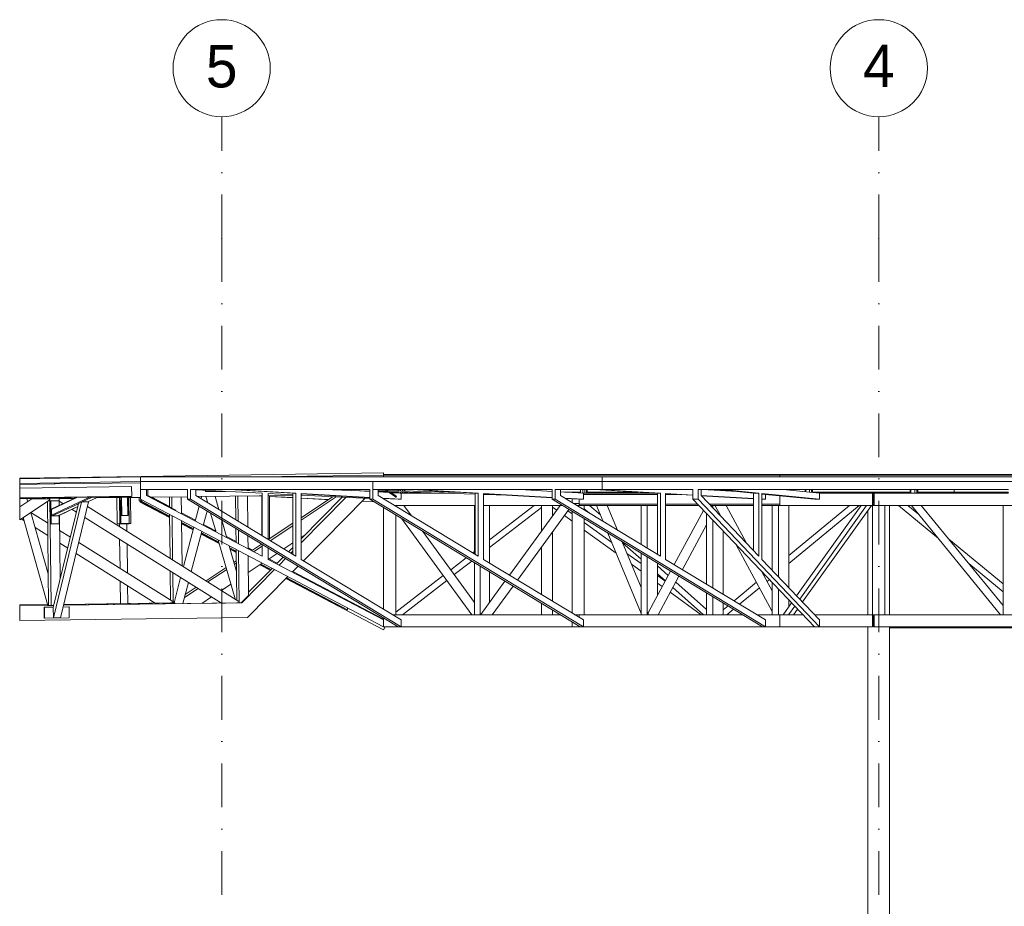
# Model space of a CAD drawing. Header units: centimetres. Extents: x -1103 to 10505, y -997 to 1780.
# Tile 38 of 102: x 7193 to 8003, y 628 to 1358. Entities that reach past the tile are written whole.
import ezdxf
from ezdxf.enums import TextEntityAlignment as Align

# ---------------------------------------------------------------- set-up
doc = ezdxf.new("R2010")
doc.units = ezdxf.units.CM
doc.header["$LTSCALE"] = 0.1
doc.header["$MEASUREMENT"] = 0
doc.linetypes.add('Kropki i Kreski', pattern=[720, 360, -180, 0, -180])
doc.linetypes.add('Przerywana długa', pattern=[1000, 500, -500])
for name, color, linetype in [('2_kładka_IFC.K_IR', 7, 'Continuous'), ('2_lądowisko_IFC.ISTN', 7, 'Continuous'), ('2_stropy.K_IR', 7, 'Continuous'), ('3_lądowisko.K_IR', 7, 'Continuous'), ('4_osie.ISTN', 7, 'Continuous')]:
    doc.layers.add(name, color=color, linetype=linetype)
doc.styles.add('GENERATED_STYLE_1', font='txt')

# ---------------------------------------------------------------- blocks, each defined once
blk = doc.blocks.new('ElemPrzekroju_680_2', base_point=(10358.23, -421.51))
at = {"layer": '2_stropy.K_IR', "color": 252, "linetype": 'Continuous', "lineweight": 9}
for p, q in [((7492.1, 970.99), (7492.1, 971.49)), ((7492.1, 969.39), (7492.1, 969.99)), ((7894.6, 968.29), (7895.45, 968.29)), ((7961.59, 969.39), (7961.59, 971.49))]:
    blk.add_line(p, q, dxfattribs=at)
blk = doc.blocks.new('ElemPrzekroju_697_2', base_point=(10358.23, -421.51))
at = {"layer": '2_stropy.K_IR', "color": 7, "linetype": 'Continuous', "lineweight": 9}
for p, q in [((7292.1, 982.04), (7671.91, 982.04)), ((7292.1, 978.04), (7292.1, 982.04)), ((7671.91, 982.04), (8329.81, 982.04)), ((7671.91, 978.04), (7671.91, 982.04)), ((8329.81, 982.04), (8407.1, 982.04)), ((8329.81, 978.04), (8329.81, 982.04)), ((7292.1, 978.04), (7671.91, 978.04)), ((7671.91, 978.04), (8329.81, 978.04)), ((8329.81, 978.04), (8407.1, 978.04))]:
    blk.add_line(p, q, dxfattribs=at)
blk = doc.blocks.new('ElemPrzekroju_708_2', base_point=(10358.23, -421.51))
at = {"layer": '3_lądowisko.K_IR', "color": 7, "linetype": 'Continuous', "lineweight": 15}
for p, q in [((7808.33, 983.79), (7818.32, 983.79)), ((7818.32, 983.29), (7808.33, 983.29)), ((7818.32, 983.79), (8366.09, 983.79)), ((7818.32, 983.79), (7818.32, 983.29)), ((7818.32, 983.29), (8366.09, 983.29))]:
    blk.add_line(p, q, dxfattribs=at)
blk = doc.blocks.new('ElemPrzekroju_709_2', base_point=(10358.23, -421.51))
at = {"layer": '3_lądowisko.K_IR', "color": 7, "linetype": 'Continuous', "lineweight": 15}
for p, q in [((7492.1, 983.79), (7808.33, 983.79)), ((7492.1, 983.79), (7492.1, 983.29)), ((7492.1, 983.29), (7808.33, 983.29))]:
    blk.add_line(p, q, dxfattribs=at)
blk = doc.blocks.new('ElemPrzekroju_731_2', base_point=(10358.23, -421.51))
at = {"layer": '2_lądowisko_IFC.ISTN', "color": 252, "linetype": 'Continuous', "lineweight": 9}
for p, q in [((7292.1, 971.49), (7292.1, 978.04)), ((7483.32, 971.49), (7483.32, 978.04)), ((7671.91, 971.49), (7671.91, 978.04)), ((7330.83, 971.49), (7292.1, 971.49)), ((7292.1, 963.49), (7292.1, 971.49)), ((7297.1, 966.51), (7297.1, 971.49)), ((7297.1, 966.51), (7392.1, 916.64)), ((7297.63, 966.23), (7298.22, 966.61)), ((7298.13, 966.55), (7321.04, 954.49)), ((7298.22, 966.61), (7298.22, 971.49)), ((7301.33, 965.21), (7315.94, 957.52)), ((7330.83, 963.49), (7330.83, 971.49)), ((7333.33, 963.49), (7333.33, 971.49)), ((7480.82, 971.49), (7333.33, 971.49)), ((7337.66, 966.51), (7337.66, 971.49)), ((7337.66, 971.2), (7392.1, 968.48)), ((7337.66, 966.51), (7419.94, 916.64)), ((7365.36, 971.49), (7417.44, 968.48)), ((7367.86, 971.49), (7419.94, 968.48)), ((7392.07, 933.53), (7392.07, 966.4)), ((7392.1, 933.51), (7392.1, 968.48)), ((7397.1, 930.48), (7397.1, 968.23)), ((7397.1, 968.23), (7417.44, 967.21)), ((7398.19, 931.03), (7398.19, 966.48)), ((7417.44, 918.15), (7417.44, 968.48)), ((7419.94, 968.48), (7417.44, 968.48)), ((7419.94, 916.64), (7419.94, 968.48)), ((7424.27, 968.23), (7480.82, 964.97)), ((7424.27, 914.01), (7424.27, 968.23)), ((7424.27, 968.09), (7480.82, 964.82)), ((7424.27, 966.87), (7480.82, 964.05)), ((7480.82, 970.33), (7442.33, 971.49)), ((7467.95, 970.72), (7480.82, 969.97)), ((7480.82, 971.33), (7475.51, 971.49)), ((7480.82, 963.49), (7480.82, 971.49)), ((7483.32, 963.49), (7483.32, 971.49)), ((7630.82, 971.49), (7483.32, 971.49)), ((7487.65, 966.51), (7487.65, 971.49)), ((7493.72, 970.94), (7487.65, 971.12)), ((7495.37, 969.89), (7487.65, 970.12)), ((7487.65, 969.58), (7496.46, 969.07)), ((7487.65, 966.51), (7569.93, 916.64)), ((7491.18, 964.37), (7506.54, 963.48)), ((7491.45, 964.21), (7504.04, 963.48)), ((7496, 969.39), (7492.1, 969.39)), ((7492.1, 969.32), (7492.1, 969.39)), ((7495.01, 970.06), (7492.91, 971.49)), ((7495.74, 970.74), (7494.64, 971.49)), ((7495.01, 970.06), (7495.37, 969.89)), ((7501.84, 965.4), (7495.25, 969.89)), ((7495.37, 969.89), (7495.71, 970.04)), ((7567.43, 967.72), (7495.37, 969.89)), ((7558.89, 968.97), (7495.53, 970.88)), ((7495.71, 970.04), (7495.86, 970.39)), ((7495.86, 970.39), (7495.74, 970.74)), ((7502.59, 966.08), (7497.06, 969.84)), ((7504.19, 969.39), (7497.72, 969.39)), ((7498.35, 968.96), (7506.54, 968.49)), ((7502.2, 965.24), (7501.84, 965.4)), ((7502.2, 965.24), (7502.55, 965.37)), ((7502.55, 965.37), (7502.72, 965.72)), ((7502.72, 965.72), (7502.59, 966.08)), ((7504.19, 970.62), (7504.19, 971.49)), ((7504.19, 968.62), (7504.19, 969.62)), ((7504.31, 970.62), (7504.31, 971.49)), ((7504.31, 968.62), (7504.31, 969.62)), ((7505.85, 968.53), (7506.11, 968.53)), ((7506.11, 970.57), (7506.11, 971.49)), ((7506.11, 968.53), (7506.11, 969.57)), ((7506.11, 968.53), (7506.84, 968.53)), ((7506.54, 963.48), (7506.54, 968.49)), ((7506.54, 968.49), (7541.87, 968.49)), ((7506.84, 968.53), (7507.75, 968.53)), ((7507.75, 970.52), (7507.75, 971.49)), ((7507.75, 968.53), (7507.75, 969.52)), ((7507.75, 968.53), (7509.13, 968.53)), ((7509.13, 970.47), (7509.13, 971.49)), ((7509.13, 968.53), (7509.13, 969.47)), ((7509.13, 968.53), (7509.69, 968.53)), ((7509.69, 970.46), (7509.69, 971.49)), ((7509.69, 968.53), (7509.69, 969.46)), ((7512.01, 969.39), (7509.69, 969.39)), ((7515.36, 971.49), (7567.43, 968.48)), ((7517.85, 971.49), (7569.93, 968.48)), ((7551.74, 969.39), (7545.19, 969.39)), ((7554.19, 969.12), (7554.19, 969.25)), ((7554.31, 969.11), (7554.31, 969.24)), ((7556.11, 969.06), (7556.11, 969.14)), ((7557.75, 969.01), (7557.75, 969.04)), ((7567.43, 918.15), (7567.43, 968.48)), ((7569.93, 968.48), (7567.43, 968.48)), ((7569.93, 916.64), (7569.93, 968.48)), ((7574.26, 914.01), (7574.26, 968.23)), ((7574.26, 968.23), (7630.82, 964.97)), ((7574.26, 968.09), (7630.82, 964.82)), ((7595.14, 966.88), (7574.26, 967.51)), ((7604.57, 971.49), (7630.82, 969.97)), ((7606.11, 971.4), (7606.11, 971.49)), ((7607.75, 971.3), (7607.75, 971.49)), ((7609.13, 971.22), (7609.13, 971.49)), ((7609.69, 971.19), (7609.69, 971.49)), ((7630.82, 963.49), (7630.82, 971.49)), ((7671.91, 971.49), (7633.32, 971.49)), ((7633.32, 963.49), (7633.32, 971.49)), ((7637.65, 966.51), (7637.65, 971.49)), ((7637.65, 969.58), (7656.54, 968.49)), ((7637.65, 966.51), (7719.92, 916.64)), ((7654.19, 969.39), (7640.95, 969.39)), ((7641.18, 964.37), (7656.53, 963.48)), ((7641.44, 964.21), (7654.03, 963.48)), ((7654.19, 968.62), (7654.19, 971.49)), ((7654.31, 968.62), (7654.31, 971.49)), ((7655.84, 968.53), (7656.11, 968.53)), ((7656.11, 968.53), (7656.11, 971.49)), ((7656.11, 968.53), (7656.84, 968.53)), ((7656.53, 967.49), (7656.54, 967.5)), ((7656.53, 967.49), (7717.42, 967.49)), ((7656.53, 963.48), (7656.53, 967.49)), ((7656.54, 968.49), (7717.32, 968.49)), ((7656.54, 967.5), (7656.54, 968.49)), ((7656.84, 968.53), (7657.75, 968.53)), ((7657.75, 968.53), (7657.75, 971.49)), ((7657.75, 968.53), (7659.13, 968.53)), ((7659.13, 968.53), (7659.13, 971.49)), ((7659.13, 968.53), (7659.69, 968.53)), ((7659.69, 968.53), (7659.69, 971.49)), ((7701.73, 969.39), (7659.69, 969.39)), ((7665.35, 971.49), (7717.42, 968.48)), ((7667.85, 971.49), (7719.92, 968.48)), ((7671.91, 971.49), (7746.64, 971.49)), ((7704.19, 968.53), (7704.19, 969.25)), ((7704.19, 968.53), (7704.31, 968.53)), ((7704.31, 968.53), (7704.31, 969.24)), ((7704.31, 968.53), (7706.11, 968.53)), ((7705.11, 968.53), (7705.11, 968.49)), ((7706.11, 968.53), (7706.11, 969.14)), ((7706.11, 968.53), (7706.84, 968.53)), ((7706.84, 968.53), (7707.75, 968.53)), ((7707.75, 968.53), (7707.75, 969.04)), ((7707.75, 968.53), (7709.13, 968.53)), ((7709.13, 968.53), (7709.13, 968.96)), ((7709.13, 968.53), (7709.69, 968.53)), ((7709.69, 968.53), (7709.69, 968.93)), ((7717.42, 918.15), (7717.42, 968.48)), ((7719.92, 968.48), (7717.42, 968.48)), ((7719.92, 916.64), (7719.92, 968.48)), ((7724.25, 914.01), (7724.25, 968.23)), ((7724.25, 968.23), (7746.64, 966.94)), ((7724.25, 968.09), (7746.64, 966.8)), ((7724.25, 967.49), (7734.64, 967.49)), ((7746.64, 963.49), (7746.64, 971.49)), ((8006.45, 971.49), (7750.97, 971.49)), ((7750.97, 963.49), (7750.97, 971.49)), ((7753.47, 966.51), (7753.47, 971.49)), ((7753.47, 966.55), (7796.64, 964.05)), ((7753.47, 966.51), (7800.97, 916.64)), ((7753.58, 966.39), (7796.64, 963.91)), ((7754.56, 971.49), (7782.98, 969.85)), ((7756.11, 971.4), (7756.11, 971.49)), ((7757.75, 971.3), (7757.75, 971.49)), ((7759.13, 971.22), (7759.13, 971.49)), ((7759.69, 971.19), (7759.69, 971.49)), ((7766.58, 971.49), (7796.64, 968.48)), ((7770.91, 971.49), (7800.97, 968.48)), ((7796.64, 921.18), (7796.64, 968.48)), ((7800.97, 968.48), (7796.64, 968.48)), ((7800.97, 916.64), (7800.97, 968.48)), ((7803.47, 914.01), (7803.47, 968.23)), ((7803.47, 968.23), (7850.97, 963.48)), ((7803.47, 967.8), (7846.64, 963.48)), ((7806.53, 963.48), (7806.53, 967.49)), ((7806.53, 967.49), (7806.58, 967.49)), ((7818.32, 959.49), (7818.32, 966.31)), ((7820.97, 971.49), (7850.97, 968.49)), ((7838.93, 969.69), (7838.93, 971.49)), ((7839.49, 969.64), (7839.49, 971.49)), ((7842.61, 969.32), (7842.61, 971.49)), ((7844.25, 969.16), (7844.25, 971.49)), ((7845.05, 969.08), (7845.05, 971.49)), ((7845.17, 969.07), (7845.17, 971.49)), ((7925.53, 969.39), (7845.17, 969.39)), ((7850.97, 963.48), (7850.97, 968.49)), ((7850.97, 968.49), (7894.6, 968.49)), ((7895.8, 968.49), (7894.6, 968.49)), ((7894.6, 966.89), (7894.6, 968.49)), ((7894.6, 966.89), (7894.81, 967.69)), ((7894.6, 960.09), (7894.6, 966.89)), ((7894.81, 967.69), (7895.4, 968.27)), ((7895.4, 968.27), (7895.8, 968.38)), ((7895.63, 967.45), (7895.4, 966.89)), ((7895.4, 966.89), (7895.4, 960.09)), ((7895.8, 967.52), (7895.63, 967.45)), ((7895.8, 968.49), (8006.45, 968.49)), ((7895.8, 968.49), (7895.8, 968.38)), ((7895.8, 968.38), (7895.8, 967.52)), ((7895.8, 967.52), (7895.8, 959.45)), ((7925.53, 968.49), (7925.53, 971.49)), ((7925.53, 968.49), (7926.09, 968.49)), ((7926.09, 968.49), (7926.09, 971.49)), ((7926.09, 968.49), (7929.21, 968.49)), ((7929.21, 968.49), (7929.21, 971.49)), ((7929.21, 968.49), (7930.12, 968.49)), ((7930.12, 968.49), (7930.85, 968.49)), ((7930.85, 968.49), (7930.85, 971.49)), ((7930.85, 968.49), (7931.65, 968.49)), ((7931.65, 968.49), (7931.65, 971.49)), ((7931.65, 968.49), (7931.77, 968.49)), ((7931.77, 968.49), (7931.77, 971.49)), ((7956.76, 969.39), (7931.77, 969.39)), ((7956.76, 968.49), (7956.76, 969.39)), ((7956.76, 969.39), (8006.45, 969.39)), ((7292.1, 963.49), (7492.1, 858.49)), ((7330.83, 963.49), (7504.04, 858.49)), ((7333.33, 963.49), (7330.83, 963.49)), ((7333.33, 963.49), (7506.54, 858.49)), ((7480.82, 963.49), (7654.03, 858.49)), ((7483.32, 963.49), (7480.82, 963.49)), ((7483.32, 963.49), (7656.53, 858.49)), ((7492.1, 963.82), (7492.1, 964.17)), ((7492.11, 872.89), (7492.11, 956.65)), ((7500.89, 958.49), (7567.43, 958.49)), ((7504.04, 963.48), (7506.54, 963.48)), ((7508.83, 958.49), (7515.1, 949.87)), ((7566.98, 958.49), (7566.98, 918.42)), ((7574.26, 958.49), (7639.07, 958.49)), ((7579.27, 958.49), (7579.27, 910.97)), ((7616.04, 958.49), (7579.27, 930.1)), ((7622.11, 956.85), (7579.27, 923.78)), ((7637.42, 958.49), (7595.64, 901.05)), ((7622.11, 937.44), (7622.11, 958.43)), ((7630.82, 963.49), (7804.04, 858.49)), ((7633.32, 963.49), (7630.82, 963.49)), ((7631.11, 949.81), (7631.11, 958.49)), ((7634.6, 954.61), (7631.11, 957.14)), ((7633.32, 963.49), (7806.53, 858.49)), ((7647.27, 960.68), (7647.27, 963.87)), ((7647.31, 963.87), (7647.31, 960.65)), ((7648.24, 960.09), (7653.05, 960.09)), ((7650.88, 958.49), (7654.2, 958.49)), ((7653.05, 960.09), (7653.05, 963.54)), ((7653.05, 960.09), (7653.05, 959.49)), ((7653.05, 959.49), (7717.42, 959.49)), ((7653.05, 959.49), (7653.38, 958.78)), ((7653.38, 958.78), (7654.2, 958.49)), ((7654.03, 963.48), (7656.53, 963.48)), ((7654.2, 958.49), (7667.45, 958.49)), ((7657.31, 954.59), (7657.31, 958.49)), ((7670.53, 950.62), (7661.69, 958.49)), ((7672.75, 945.23), (7667.29, 958.49)), ((7669.01, 958.49), (7667.45, 958.49)), ((7669.01, 958.49), (7703.98, 958.49)), ((7684.5, 938.11), (7676.1, 958.49)), ((7703.98, 958.49), (7703.98, 926.3)), ((7708.98, 958.49), (7703.98, 958.49)), ((7705.05, 958.49), (7708.98, 958.49)), ((7708.98, 958.49), (7708.98, 923.27)), ((7709.85, 958.49), (7708.98, 958.49)), ((7709.85, 958.49), (7717.42, 958.49)), ((7724.25, 959.49), (7750.45, 959.49)), ((7724.25, 958.49), (7751.4, 958.49)), ((7746.64, 963.49), (7846.64, 858.49)), ((7750.97, 963.49), (7746.64, 963.49)), ((7750.97, 963.49), (7850.97, 858.49)), ((7760.16, 959.49), (7796.64, 959.49)), ((7762.98, 958.49), (7761.11, 958.49)), ((7762.98, 958.49), (7762.98, 956.52)), ((7763.85, 958.49), (7762.98, 958.49)), ((7763.85, 958.49), (7796.64, 958.49)), ((7764.85, 958.49), (7764.98, 958.17)), ((7764.98, 958.17), (7769.66, 949.5)), ((7766.79, 958.49), (7765.03, 958.49)), ((7767.07, 958.49), (7766.79, 958.49)), ((7767.41, 958.49), (7767.07, 958.49)), ((7767.77, 958.49), (7767.41, 958.49)), ((7768.08, 958.49), (7767.77, 958.49)), ((7773.94, 958.49), (7790.73, 927.39)), ((7803.47, 963.66), (7806.53, 963.48)), ((7803.47, 963.51), (7804.03, 963.48)), ((7803.47, 959.49), (7818.32, 959.49)), ((7803.47, 958.49), (7811.98, 958.49)), ((7804.03, 963.48), (7806.53, 963.48)), ((7811.98, 958.49), (7811.98, 905.07)), ((7816.98, 958.49), (7811.98, 958.49)), ((7816.98, 958.49), (7816.98, 899.82)), ((7817.85, 958.49), (7816.98, 958.49)), ((7817.85, 958.49), (7818.32, 958.49)), ((7818.32, 959.49), (7818.32, 958.49)), ((7818.32, 958.49), (7894.6, 958.49)), ((7825.64, 910.69), (7883.39, 958.49)), ((7825.64, 917.18), (7875.55, 958.49)), ((7825.64, 958.49), (7825.64, 890.73)), ((7885.14, 958.49), (7832.01, 884.04)), ((7889.63, 958.49), (7834.58, 881.34)), ((7893.63, 958.49), (7836.87, 878.94)), ((7846.64, 963.48), (7850.97, 963.48)), ((7894.6, 958.49), (7894.6, 960.09)), ((7894.81, 959.29), (7894.6, 960.09)), ((7894.6, 868.49), (7894.6, 958.49)), ((7894.6, 958.49), (7895.8, 958.49)), ((7895.4, 958.7), (7894.81, 959.29)), ((7895.4, 960.09), (7895.63, 959.52)), ((7895.8, 958.59), (7895.4, 958.7)), ((7895.63, 959.52), (7895.8, 959.45)), ((7895.8, 959.45), (7895.8, 958.59)), ((7895.8, 958.59), (7895.8, 958.49)), ((7895.8, 958.49), (8011.21, 958.49)), ((7904.6, 868.49), (7904.6, 958.49)), ((7908.49, 868.49), (7908.49, 958.49)), ((7948.68, 931.31), (7915.82, 958.49)), ((7932.4, 951.26), (7923.66, 958.49)), ((7999.93, 868.49), (7926.51, 958.49)), ((8001.91, 876.01), (7934.63, 958.49)), ((8001.91, 958.49), (8001.91, 868.49)), ((7321.09, 954.44), (7321.04, 954.49)), ((7321.09, 954.44), (7321.12, 954.26)), ((7321.12, 954.26), (7321.15, 953.98)), ((7321.15, 953.98), (7321.15, 953.88)), ((7325.78, 952.34), (7337.36, 946.25)), ((7502.11, 868.49), (7502.11, 950.59)), ((7644.61, 955.13), (7602.32, 897)), ((7622.06, 951.29), (7622.11, 951.29)), ((7622.06, 950.49), (7622.06, 951.29)), ((7622.11, 950.49), (7622.06, 950.49)), ((7631.11, 951.29), (7631.16, 951.29)), ((7631.16, 950.49), (7631.11, 950.49)), ((7631.16, 951.29), (7631.16, 950.49)), ((7647.31, 945.41), (7640.91, 950.04)), ((7647.31, 951.59), (7643.86, 954.08)), ((7647.31, 869.73), (7647.31, 953.49)), ((7661.19, 952.24), (7657.31, 955.69)), ((7731.25, 909.77), (7755.33, 954.36)), ((7757.98, 951.58), (7757.98, 893.56)), ((7890.71, 868.49), (7890.71, 954.39)), ((7343.99, 942.76), (7353.95, 937.52)), ((7507.18, 947.51), (7564.67, 868.49)), ((7657.31, 868.49), (7657.31, 947.43)), ((7679.84, 928.03), (7657.31, 944.34)), ((7738.12, 905.61), (7757.98, 942.39)), ((7762.98, 946.33), (7762.98, 890.53)), ((7362.86, 932.83), (7370.74, 928.69)), ((7524.43, 937.06), (7566.98, 878.56)), ((7631.11, 879.55), (7631.11, 936.56)), ((7683.47, 919.23), (7657.31, 938.17)), ((7703.98, 869.43), (7676.69, 935.68)), ((7684.79, 937.93), (7684.44, 938.24)), ((7771.64, 937.23), (7771.64, 885.28)), ((7392.1, 916.64), (7392.1, 926.35)), ((7622.11, 885.01), (7622.11, 924.19)), ((7703.98, 890.81), (7688.43, 928.56)), ((7703.98, 914.16), (7688.79, 927.68)), ((7782.38, 925.96), (7811.98, 871.13)), ((8001.91, 893.77), (7957.37, 930.61)), ((7380.58, 923.51), (7384.09, 921.66)), ((7397.1, 914.01), (7397.1, 923.32)), ((7566.98, 920.6), (7565.4, 919.38)), ((7703.98, 910.54), (7692.4, 918.93)), ((7703.98, 919.14), (7703.98, 868.49)), ((7708.98, 916.1), (7708.98, 868.49)), ((7397.1, 914.01), (7492.1, 864.14)), ((7398.19, 914.25), (7398.19, 914.74)), ((7398.19, 914.25), (7404.59, 910.88)), ((7424.27, 914.01), (7506.54, 864.14)), ((7560.2, 915.37), (7547.4, 905.48)), ((7564.79, 912.59), (7550.34, 901.44)), ((7566.98, 911.26), (7566.98, 868.49)), ((7571.48, 908.53), (7571.48, 868.49)), ((7574.26, 914.01), (7656.53, 864.14)), ((7703.98, 904.37), (7696.02, 910.14)), ((7717.64, 910.86), (7717.64, 884.58)), ((7726.44, 900.88), (7717.64, 908.7)), ((7724.25, 914.01), (7806.53, 864.13)), ((7803.47, 914.01), (7850.97, 864.13)), ((8001.91, 887.28), (7973.65, 910.66)), ((7417.51, 904.08), (7492.1, 864.84)), ((7541.22, 900.71), (7502.11, 870.51)), ((7579.27, 903.81), (7579.27, 878.56)), ((7710.05, 870.52), (7728.33, 904.38)), ((7724, 896.35), (7717.64, 902.01)), ((7723.88, 896.13), (7717.64, 900.65)), ((7718.08, 868.49), (7735.21, 900.21)), ((7803.44, 903.84), (7811.98, 888.03)), ((7805.33, 900.36), (7806.13, 901.02)), ((7811.56, 905.52), (7811.98, 905.87)), ((7544.17, 896.67), (7507.67, 868.49)), ((7592.02, 896.08), (7572.12, 868.72)), ((7598.71, 892.03), (7581.58, 868.49)), ((7721.49, 891.7), (7717.64, 894.48)), ((7757.98, 872.81), (7732.6, 895.39)), ((7780.58, 879.87), (7799.02, 895.14)), ((7807.75, 895.87), (7809.59, 897.39)), ((7811.98, 894.87), (7811.98, 868.49)), ((7753.54, 868.49), (7728.04, 886.95)), ((7755.33, 868.49), (7730.16, 890.87)), ((7757.98, 886.4), (7757.98, 868.49)), ((7762.98, 883.37), (7762.98, 868.49)), ((7785.1, 877.13), (7801.44, 890.65)), ((7816.98, 889.62), (7816.98, 868.49)), ((7622.11, 868.49), (7622.11, 877.84)), ((7771.64, 878.12), (7771.64, 868.49)), ((7771.64, 872.48), (7775.58, 875.74)), ((7827.85, 878.21), (7820.92, 868.49)), ((7830.42, 875.52), (7825.41, 868.49)), ((7825.64, 880.53), (7825.64, 875.11)), ((7499.37, 868.49), (7637.54, 868.49)), ((7572, 868.49), (7572.12, 868.72)), ((7572, 868.49), (7572.02, 868.49)), ((7572.02, 868.49), (7572.24, 868.49)), ((7572.24, 868.49), (7574.36, 868.49)), ((7574.36, 868.49), (7572.59, 868.49)), ((7574.36, 868.49), (7574.68, 868.49)), ((7574.68, 868.49), (7575.06, 868.49)), ((7575.06, 868.49), (7575.44, 868.49)), ((7575.44, 868.49), (7575.76, 868.49)), ((7631.11, 868.49), (7631.11, 872.39)), ((7649.36, 868.49), (7653.05, 868.49)), ((7653.05, 868.49), (7653.05, 866.89)), ((7653.05, 868.49), (7703.98, 868.49)), ((7708.98, 868.49), (7703.98, 868.49)), ((7708.98, 868.49), (7757.98, 868.49)), ((7709.85, 869.75), (7709.9, 870.17)), ((7709.85, 869.75), (7709.85, 868.49)), ((7709.9, 870.17), (7710.05, 870.52)), ((7762.98, 868.49), (7757.98, 868.49)), ((7762.98, 868.49), (7787.54, 868.49)), ((7774.67, 868.49), (7780.11, 872.99)), ((7799.35, 868.49), (7811.98, 868.49)), ((7816.98, 868.49), (7811.98, 868.49)), ((7816.98, 868.49), (7818.32, 868.49)), ((7818.32, 868.49), (7818.32, 858.49)), ((7818.32, 868.49), (7837.11, 868.49)), ((7832.71, 873.12), (7829.4, 868.49)), ((7846.82, 868.49), (7894.6, 868.49)), ((7894.6, 866.89), (7894.6, 868.49)), ((7894.6, 868.49), (7895.8, 868.49)), ((7894.6, 866.89), (7894.72, 867.5)), ((7894.72, 867.5), (7895.07, 868.02)), ((7895.07, 868.02), (7895.58, 868.37)), ((7895.46, 867.19), (7895.4, 866.89)), ((7895.63, 867.45), (7895.46, 867.19)), ((7895.58, 868.37), (7895.8, 868.41)), ((7895.8, 867.57), (7895.63, 867.45)), ((8096.93, 868.49), (7895.8, 868.49)), ((7895.8, 868.49), (7895.8, 868.41)), ((7895.8, 868.41), (7895.8, 867.57)), ((7895.8, 867.57), (7895.8, 859.41)), ((7492.1, 858.49), (7492.1, 865.73)), ((7506.54, 858.49), (7506.54, 864.14)), ((7647.27, 858.49), (7647.27, 862.59)), ((7647.31, 862.57), (7647.31, 860.09)), ((7647.31, 860.09), (7647.31, 859.48)), ((7647.31, 859.48), (7647.31, 858.96)), ((7647.31, 858.96), (7647.31, 858.61)), ((7653.05, 866.25), (7653.05, 866.89)), ((7653.05, 859.09), (7653.05, 858.49)), ((7656.53, 858.49), (7656.53, 864.14)), ((7806.53, 858.49), (7806.53, 864.13)), ((7850.97, 858.49), (7850.97, 864.13)), ((7894.6, 860.09), (7894.6, 866.89)), ((7894.6, 858.49), (7894.6, 860.09)), ((7894.72, 859.48), (7894.6, 860.09)), ((7895.07, 858.96), (7894.72, 859.48)), ((7895.58, 858.61), (7895.07, 858.96)), ((7895.4, 866.89), (7895.4, 860.09)), ((7895.4, 860.09), (7895.46, 859.78)), ((7895.46, 859.78), (7895.63, 859.52)), ((7895.63, 859.52), (7895.8, 859.41)), ((7895.8, 859.41), (7895.8, 858.57)), ((7492.1, 858.49), (7647.27, 858.49)), ((7504.04, 858.49), (7506.54, 858.49)), ((7647.31, 858.49), (7647.27, 858.49)), ((7647.31, 858.61), (7647.31, 858.49)), ((7647.31, 858.49), (7653.05, 858.49)), ((7653.05, 858.49), (7804.04, 858.49)), ((7654.03, 858.49), (7656.53, 858.49)), ((7804.04, 858.49), (7806.53, 858.49)), ((7806.53, 858.49), (7818.32, 858.49)), ((7818.32, 858.49), (7846.64, 858.49)), ((7850.97, 858.49), (7846.64, 858.49)), ((7850.97, 858.49), (7894.6, 858.49)), ((7890.71, 349.49), (7890.71, 858.49)), ((7895.8, 858.57), (7895.58, 858.61)), ((7895.8, 858.57), (7895.8, 858.49)), ((8106.45, 858.49), (7895.8, 858.49)), ((7908.49, 349.49), (7908.49, 858.49)), ((8169.6, 857.69), (7908.49, 857.69))]:
    blk.add_line(p, q, dxfattribs=at)
blk = doc.blocks.new('ElemPrzekroju_772_2', base_point=(10358.23, -421.51))
at = {"layer": '2_stropy.K_IR', "color": 7, "linetype": 'Continuous', "lineweight": 0}
for p, q in [((7292.54, 982.38), (7192.69, 980.98)), ((7492.11, 985.17), (7292.54, 982.38)), ((7387.48, 982.04), (7492.1, 983.31)), ((7492.1, 982.31), (7469.6, 982.04)), ((7492.1, 983.79), (7492.11, 985.17)), ((7492.11, 984.17), (7492.1, 983.79)), ((7492.11, 985.17), (7492.11, 984.17))]:
    blk.add_line(p, q, dxfattribs=at)
at = {"layer": '2_stropy.K_IR', "color": 7, "linetype": 'Przerywana długa', "lineweight": 0}
blk.add_line((7192.69, 980.98), (7192.69, 980.48), dxfattribs=at)
blk = doc.blocks.new('ElemPrzekroju_933_2', base_point=(10358.23, -421.51))
at = {"layer": '2_kładka_IFC.K_IR', "color": 252, "linetype": 'Continuous', "lineweight": 15}
for p, q in [((7386.16, 966.32), (7392.07, 966.03)), ((7398.19, 965.72), (7417.44, 964.76)), ((7424.27, 964.42), (7446.78, 963.29)), ((7474.43, 961.91), (7484.24, 961.42))]:
    blk.add_line(p, q, dxfattribs=at)
blk = doc.blocks.new('ElemPrzekroju_934_2', base_point=(10358.23, -421.51))
at = {"layer": '2_kładka_IFC.K_IR', "color": 252, "linetype": 'Continuous', "lineweight": 15}
blk.add_line((7291.83, 961.17), (7291.83, 961.68), dxfattribs=at)
blk = doc.blocks.new('ElemPrzekroju_935_2', base_point=(10358.23, -421.51))
at = {"layer": '2_kładka_IFC.K_IR', "color": 252, "linetype": 'Continuous', "lineweight": 15}
for p, q in [((7292.29, 961.44), (7291.83, 961.17)), ((7316.05, 948.45), (7291.83, 961.17)), ((7335.31, 938.34), (7325.89, 943.29)), ((7356.95, 926.98), (7341.93, 934.87)), ((7370.85, 919.68), (7365.85, 922.31)), ((7398.81, 905.01), (7390.28, 909.48)), ((7492.1, 856.03), (7411.74, 898.22)), ((7492.1, 856.03), (7493.4, 858.49))]:
    blk.add_line(p, q, dxfattribs=at)
blk = doc.blocks.new('ElemPrzekroju_936_2', base_point=(10358.23, -421.51))
at = {"layer": '2_kładka_IFC.K_IR', "color": 252, "linetype": 'Continuous', "lineweight": 15}
for p, q in [((7290.95, 962.15), (7316.05, 948.94)), ((7292.24, 962.15), (7290.95, 962.15)), ((7292.24, 962.15), (7316.04, 949.62)), ((7325.88, 944.45), (7335.57, 939.35)), ((7325.89, 943.76), (7335.41, 938.75)), ((7342.04, 935.27), (7356.8, 927.5)), ((7342.19, 935.87), (7356.58, 928.3)), ((7365.48, 923.61), (7370.84, 920.79)), ((7365.71, 922.81), (7370.85, 920.11)), ((7390.62, 909.71), (7399.06, 905.27)), ((7391.19, 910.09), (7399.5, 905.72)), ((7411.98, 898.47), (7443.24, 882.02)), ((7412.42, 898.92), (7462.56, 872.54)), ((7443.24, 882.02), (7462.56, 872.54)), ((7462.56, 872.54), (7462.56, 874))]:
    blk.add_line(p, q, dxfattribs=at)
blk = doc.blocks.new('ElemPrzekroju_937_2', base_point=(10358.23, -421.51))
at = {"layer": '2_kładka_IFC.K_IR', "color": 252, "linetype": 'Continuous', "lineweight": 15}
for p, q in [((7392.07, 966.18), (7388.75, 966.36)), ((7392.07, 966.25), (7389.79, 966.37)), ((7417.44, 964.91), (7398.19, 965.92)), ((7417.44, 964.84), (7398.19, 965.86)), ((7446.86, 963.35), (7424.27, 964.54)), ((7443.62, 963.45), (7424.27, 964.48)), ((7443.62, 963.45), (7446.78, 963.29))]:
    blk.add_line(p, q, dxfattribs=at)
blk = doc.blocks.new('ElemPrzekroju_938_2', base_point=(10358.23, -421.51))
at = {"layer": '2_kładka_IFC.K_IR', "color": 252, "linetype": 'Continuous', "lineweight": 15}
for p, q in [((7290.95, 962.15), (7291.09, 965.07)), ((7290.95, 962.15), (7292.24, 962.14)), ((7292.24, 962.14), (7292.3, 963.38)), ((7292.24, 962.14), (7293.37, 962.82))]:
    blk.add_line(p, q, dxfattribs=at)
blk = doc.blocks.new('ElemPrzekroju_940_2', base_point=(10358.23, -421.51))
at = {"layer": '2_stropy.K_IR', "color": 7, "linetype": 'Continuous', "lineweight": 0}
for p, q in [((7292.02, 982.05), (7192.69, 980.48)), ((7192.69, 980.48), (7292.1, 982.05)), ((7292.1, 982.05), (7292.02, 982.05)), ((7292.1, 982.05), (7292.1, 982.04)), ((7292.1, 978.04), (7192.69, 976.48))]:
    blk.add_line(p, q, dxfattribs=at)
at = {"layer": '2_stropy.K_IR', "color": 7, "linetype": 'Przerywana długa', "lineweight": 0}
blk.add_line((7192.69, 980.48), (7192.69, 976.48), dxfattribs=at)
blk = doc.blocks.new('ElemPrzekroju_1029_2', base_point=(10358.23, -421.51))
at = {"layer": '2_stropy.K_IR', "color": 7, "linetype": 'Continuous', "lineweight": 9}
for p, q in [((7492.1, 982.04), (7492.1, 983.29)), ((7818.32, 982.04), (7818.32, 983.29))]:
    blk.add_line(p, q, dxfattribs=at)
blk = doc.blocks.new('ElemPrzekroju_1138_2', base_point=(10358.23, -421.51))
at = {"layer": '2_kładka_IFC.K_IR', "color": 7, "linetype": 'Continuous', "lineweight": 15}
for p, q in [((7472.1, 982.04), (7478.48, 982.12)), ((7478.48, 982.12), (7472.23, 982.04)), ((7478.44, 982.15), (7478.48, 982.12)), ((7478.48, 982.12), (7478.62, 982.04)), ((7478.8, 982.04), (7478.8, 982.15)), ((7487.61, 982.04), (7491.6, 982.09)), ((7491.6, 982.31), (7491.6, 982.31)), ((7491.6, 982.09), (7491.6, 982.31)), ((7192.69, 975.78), (7221.46, 976.16)), ((7192.69, 972.78), (7284.73, 973.99)), ((7221.46, 976.16), (7221.45, 976.93)), ((7221.46, 976.16), (7221.9, 976.16)), ((7221.46, 976.16), (7221.9, 976.16)), ((7221.9, 976.16), (7221.89, 976.94)), ((7221.9, 976.16), (7292.1, 977.09)), ((7285.06, 966.04), (7284.73, 973.99)), ((7192.69, 964.83), (7285.06, 966.04)), ((7192.69, 964.37), (7256.3, 965.21)), ((7192.69, 963.78), (7237.74, 964.37)), ((7239.82, 964.99), (7218.86, 955.18)), ((7250.5, 965.13), (7218.92, 950.35)), ((7239.05, 964.98), (7219.02, 955.61)), ((7234.57, 964.26), (7225.19, 964.14)), ((7234.67, 964.26), (7225.19, 964.14)), ((7236.51, 964.26), (7225.19, 964.11)), ((7225.19, 964.21), (7225.26, 958.53)), ((7236.61, 964.26), (7225.28, 964.11)), ((7235.15, 964.27), (7234.57, 964.26)), ((7234.96, 964.27), (7234.67, 964.26)), ((7235.22, 964.27), (7234.96, 964.27)), ((7235.67, 964.28), (7235.15, 964.27)), ((7235.41, 964.27), (7235.22, 964.27)), ((7235.51, 964.27), (7235.41, 964.27)), ((7237.12, 964.27), (7235.51, 964.27)), ((7236.05, 964.28), (7235.67, 964.28)), ((7236.24, 964.28), (7236.05, 964.28)), ((7237.55, 964.28), (7236.24, 964.28)), ((7236.78, 964.27), (7236.51, 964.26)), ((7237.15, 964.27), (7236.61, 964.26)), ((7236.99, 964.27), (7236.78, 964.27)), ((7237.12, 964.27), (7236.99, 964.27)), ((7237.14, 964.27), (7237.12, 964.27)), ((7237.54, 964.27), (7237.15, 964.27)), ((7252.42, 965.16), (7244.13, 961.28)), ((7256.55, 964.98), (7248.77, 961.34)), ((7256.57, 964.98), (7248.79, 961.34)), ((7255.77, 965.2), (7255.78, 964.97)), ((7255.77, 964.61), (7274.8, 964.86)), ((7255.78, 964.97), (7267.38, 965.12)), ((7256.03, 965.08), (7255.78, 964.97)), ((7256.02, 965.2), (7256.03, 965.08)), ((7267.63, 965.24), (7256.03, 965.08)), ((7256.05, 965.09), (7267.66, 965.24)), ((7256.3, 965.21), (7256.05, 965.09)), ((7256.05, 965.21), (7256.05, 965.09)), ((7267.91, 965.36), (7256.3, 965.21)), ((7267.38, 965.12), (7267.63, 965.24)), ((7267.66, 965.24), (7267.91, 965.36)), ((7267.91, 965.36), (7271.34, 965.41)), ((7270.81, 965.4), (7270.82, 965.19)), ((7270.82, 965.19), (7282.42, 965.35)), ((7271.07, 965.31), (7270.82, 965.19)), ((7271.06, 965.4), (7271.07, 965.31)), ((7271.09, 965.31), (7271.07, 965.31)), ((7271.09, 965.29), (7282.7, 965.44)), ((7271.34, 965.41), (7271.09, 965.29)), ((7271.09, 965.4), (7271.09, 965.29)), ((7282.95, 965.56), (7271.34, 965.41)), ((7272.76, 964.83), (7273.03, 943.26)), ((7275.99, 964.87), (7274.8, 964.86)), ((7274.8, 964.86), (7275.06, 943.26)), ((7275.99, 965.26), (7276.17, 950.76)), ((7276.59, 965.27), (7276.78, 950.14)), ((7281.38, 965.33), (7281.58, 950.05)), ((7281.98, 965.34), (7282.17, 950.65)), ((7281.99, 965.34), (7282.11, 955.48)), ((7282.53, 964.96), (7281.99, 964.95)), ((7282.42, 965.35), (7282.62, 965.44)), ((7282.53, 964.96), (7292.1, 965.08)), ((7282.53, 964.96), (7282.8, 943.36)), ((7282.7, 965.44), (7282.95, 965.56)), ((7282.95, 965.56), (7284.06, 965.57)), ((7283.75, 964.97), (7284.01, 943.71)), ((7284.06, 965.57), (7285.06, 966.04)), ((7300.69, 965.2), (7330.83, 965.59)), ((7315.85, 965.4), (7315.95, 957.17)), ((7317.88, 965.42), (7318, 956.09)), ((7325.62, 965.53), (7325.79, 951.45)), ((7339, 965.7), (7392.1, 966.4)), ((7342.43, 965.75), (7341.95, 963.91)), ((7345.62, 970.81), (7345.64, 969.79)), ((7345.64, 969.79), (7361.94, 969.99)), ((7347.38, 960.62), (7345.91, 965.79)), ((7356.53, 955.07), (7353.45, 965.89)), ((7370.28, 966.11), (7370.52, 946.59)), ((7372.32, 966.14), (7372.57, 945.35)), ((7380.06, 966.24), (7380.37, 940.62)), ((7397.1, 966.47), (7417.44, 966.73)), ((7424.27, 966.82), (7425.08, 966.83)), ((7450.22, 965.58), (7424.27, 948.34)), ((7453.06, 965.43), (7424.27, 946.31)), ((7458.04, 965.18), (7424.27, 930.87)), ((7460.95, 965.04), (7424.27, 927.77)), ((7476.73, 964.25), (7426.15, 912.87)), ((7477.87, 971.42), (7480.82, 971.45)), ((7480.73, 971.33), (7480.73, 971.45)), ((7480.75, 969.98), (7480.75, 970.33)), ((7202.74, 963.84), (7192.69, 957.17)), ((7217.17, 962.83), (7192.69, 946.58)), ((7192.88, 957.29), (7192.69, 957.97)), ((7199.25, 961.52), (7198.58, 963.86)), ((7202.77, 963.84), (7202.74, 963.84)), ((7204.37, 963.84), (7202.74, 963.84)), ((7203.02, 963.85), (7202.77, 963.84)), ((7203.45, 963.85), (7203.02, 963.85)), ((7203.99, 963.86), (7203.45, 963.85)), ((7203.48, 963.85), (7203.47, 963.85)), ((7205.1, 963.85), (7203.47, 963.85)), ((7203.61, 963.85), (7203.48, 963.85)), ((7203.82, 963.86), (7203.61, 963.85)), ((7204.1, 963.86), (7203.82, 963.86)), ((7215.32, 964.01), (7203.99, 963.86)), ((7215.42, 964.01), (7204.1, 963.86)), ((7204.55, 963.84), (7204.37, 963.84)), ((7204.94, 963.85), (7204.55, 963.84)), ((7205.46, 963.85), (7204.94, 963.85)), ((7205.19, 963.85), (7205.1, 963.85)), ((7205.38, 963.85), (7205.19, 963.85)), ((7205.64, 963.86), (7205.38, 963.85)), ((7206.03, 963.86), (7205.46, 963.85)), ((7205.93, 963.86), (7205.64, 963.86)), ((7217.25, 964.01), (7205.93, 963.86)), ((7217.35, 964.01), (7206.03, 963.86)), ((7215.42, 964.01), (7215.32, 964.01)), ((7215.41, 964.08), (7215.42, 964.01)), ((7215.42, 964.01), (7215.42, 963.98)), ((7215.44, 961.69), (7216.5, 876.12)), ((7217.24, 962.9), (7217.17, 962.83)), ((7217.31, 963.11), (7217.24, 962.9)), ((7217.35, 964.01), (7217.25, 964.01)), ((7217.35, 963.42), (7217.31, 963.11)), ((7217.35, 964.01), (7217.36, 963.78)), ((7217.36, 963.78), (7217.35, 963.42)), ((7217.45, 964.1), (7218.53, 876.12)), ((7224.75, 962.34), (7217.98, 962.26)), ((7217.98, 962.26), (7218.22, 943.26)), ((7217.98, 962.26), (7218.29, 962.26)), ((7225.06, 962.34), (7218.29, 962.26)), ((7218.29, 962.26), (7218.52, 943.26)), ((7241.04, 959.83), (7219.5, 949.75)), ((7241.11, 960.13), (7220.36, 874.42)), ((7243.55, 961.27), (7220.46, 865.94)), ((7240.46, 957.45), (7224.15, 949.81)), ((7240.46, 957.44), (7224.55, 949.99)), ((7224.75, 962.34), (7225.06, 962.34)), ((7225.1, 958.46), (7225.06, 962.34)), ((7225.28, 964.11), (7225.19, 964.11)), ((7225.2, 963.1), (7225.24, 963.21)), ((7228.26, 959.93), (7225.22, 961.84)), ((7225.24, 963.21), (7225.28, 963.52)), ((7225.29, 963.88), (7225.28, 964.11)), ((7225.28, 963.52), (7225.29, 963.88)), ((7249.35, 961.34), (7226.27, 866.01)), ((7243.55, 961.27), (7241.11, 960.13)), ((7244.13, 961.28), (7243.55, 961.27)), ((7248.77, 961.34), (7244.13, 961.28)), ((7373.08, 879.43), (7248.45, 957.64)), ((7249.35, 961.34), (7248.77, 961.34)), ((7276.02, 962.58), (7275.33, 962.57)), ((7275.33, 962.57), (7275.57, 943.57)), ((7275.33, 962.57), (7275.64, 962.57)), ((7276.02, 962.58), (7275.64, 962.57)), ((7275.64, 962.57), (7275.87, 943.57)), ((7282.1, 962.66), (7282.02, 962.66)), ((7282.41, 962.66), (7282.02, 962.66)), ((7282.1, 962.66), (7282.41, 962.66)), ((7282.64, 943.66), (7282.41, 962.66)), ((7340.34, 957.72), (7337.16, 945.48)), ((7215.98, 876.12), (7195.41, 948.39)), ((7216.18, 902.02), (7201.78, 952.62)), ((7215.66, 944.05), (7201.89, 952.69)), ((7219.02, 955.61), (7218.86, 955.18)), ((7218.86, 955.18), (7218.92, 950.35)), ((7218.92, 950.35), (7219.09, 949.92)), ((7219.09, 949.92), (7219.5, 949.75)), ((7219.5, 949.75), (7224.15, 949.81)), ((7224.15, 949.81), (7224.55, 949.99)), ((7225.29, 943.35), (7225.2, 950.3)), ((7225.36, 950.37), (7226, 897.73)), ((7239.38, 952.95), (7235.75, 955.23)), ((7358.68, 878.08), (7246.27, 948.63)), ((7276.17, 950.76), (7276.35, 950.33)), ((7276.35, 950.33), (7276.78, 950.14)), ((7276.78, 950.14), (7281.58, 950.05)), ((7281.58, 950.05), (7282, 950.22)), ((7282, 950.22), (7282.17, 950.65)), ((7282.17, 950.65), (7282.11, 955.48)), ((7316.02, 950.93), (7316.47, 914.96)), ((7318.07, 949.85), (7318.52, 913.67)), ((7346.85, 953.78), (7343.79, 942)), ((7354.24, 936.51), (7349.84, 951.96)), ((7196.11, 945.94), (7193.85, 947.35)), ((7215.79, 933.59), (7205.33, 940.15)), ((7218.22, 943.26), (7218.52, 943.26)), ((7218.52, 943.26), (7225.29, 943.35)), ((7275.06, 943.26), (7273.03, 943.26)), ((7274.79, 943.26), (7274.82, 941.09)), ((7282.8, 943.36), (7275.06, 943.26)), ((7275.57, 943.57), (7275.87, 943.57)), ((7275.87, 943.57), (7282.64, 943.66)), ((7280.79, 943.33), (7280.87, 937.3)), ((7284.01, 943.71), (7282.8, 943.69)), ((7325.86, 945.76), (7326.32, 908.77)), ((7335.87, 940.51), (7327.44, 908.07)), ((7363.14, 931.84), (7358.99, 946.42)), ((7417.44, 943.8), (7397.24, 930.39)), ((7417.44, 941.78), (7398.84, 929.43)), ((7234.38, 932.3), (7225.51, 937.87)), ((7342.5, 937.03), (7333.91, 904.01)), ((7370.61, 939.37), (7370.75, 927.84)), ((7372.66, 938.13), (7372.8, 926.77)), ((7380.46, 933.4), (7380.59, 922.68)), ((7427.62, 934.28), (7424.27, 932.05)), ((7232.19, 923.29), (7225.64, 927.41)), ((7318.64, 879.43), (7241.27, 927.98)), ((7274.95, 930.63), (7275.24, 906.66)), ((7281, 926.84), (7281.29, 902.86)), ((7369.92, 881.41), (7356.13, 929.87)), ((7371.05, 904.06), (7365.03, 925.2)), ((7391.6, 926.65), (7383.4, 921.2)), ((7392.1, 924.95), (7385.11, 920.31)), ((7417.44, 927.52), (7410.06, 922.62)), ((7417.44, 923.93), (7413.87, 920.31)), ((7304.24, 878.08), (7239.09, 918.97)), ((7370.82, 922.16), (7371.34, 880.52)), ((7372.87, 921.08), (7373.4, 878.15)), ((7380.66, 916.99), (7381.06, 884.4)), ((7404.43, 918.88), (7397.1, 914.01)), ((7409.46, 915.83), (7404.07, 910.35)), ((7417.44, 920.83), (7415.78, 919.15)), ((7370.94, 912.93), (7368.91, 911.58)), ((7370.96, 910.91), (7369.39, 909.87)), ((7392.35, 910.86), (7380.83, 903.21)), ((7411.37, 914.67), (7406.08, 909.3)), ((7421.74, 908.38), (7417, 903.56)), ((7316.6, 904.49), (7316.89, 880.52)), ((7318.65, 903.21), (7318.95, 878.15)), ((7362.54, 907.35), (7346.04, 896.39)), ((7363.02, 905.64), (7347.61, 895.41)), ((7402.42, 905.57), (7375.44, 878.17)), ((7413.33, 899.84), (7380.25, 866.24)), ((7400.4, 906.63), (7381.03, 886.95)), ((7275.37, 896.2), (7275.6, 877.62)), ((7281.42, 892.4), (7281.6, 877.7)), ((7325.12, 899.15), (7319.99, 879.43)), ((7331.59, 895.08), (7327.04, 877.58)), ((7366.44, 893.65), (7358.66, 888.48)), ((7339.58, 890.07), (7328.35, 882.62)), ((7338.01, 891.06), (7328.99, 885.07)), ((7381.06, 884.4), (7374.93, 878.17)), ((7192.69, 876.53), (7215.77, 876.83)), ((7192.69, 876.49), (7215.79, 876.79)), ((7192.69, 875.77), (7220.78, 876.14)), ((7192.69, 875.81), (7216.5, 876.12)), ((7218.53, 876.12), (7216.5, 876.12)), ((7220.78, 876.15), (7218.53, 876.12)), ((7228.74, 876.24), (7375.44, 878.17)), ((7228.75, 876.28), (7371.37, 878.16)), ((7228.92, 876.96), (7320.43, 878.17)), ((7228.93, 877), (7316.92, 878.16)), ((7305.86, 878.08), (7304.24, 878.08)), ((7306.05, 878.09), (7305.86, 878.08)), ((7306.44, 878.09), (7306.05, 878.09)), ((7306.95, 878.1), (7306.44, 878.09)), ((7307.53, 878.1), (7306.95, 878.1)), ((7318.86, 878.25), (7307.53, 878.1)), ((7316.92, 878.23), (7316.92, 878.15)), ((7316.92, 878.15), (7318.95, 878.15)), ((7318.72, 879.35), (7318.64, 879.43)), ((7318.79, 879.15), (7318.72, 879.35)), ((7318.83, 878.84), (7318.79, 879.15)), ((7318.85, 878.48), (7318.83, 878.84)), ((7318.86, 878.25), (7318.85, 878.48)), ((7319.95, 878.17), (7318.95, 878.15)), ((7319.99, 879.43), (7319.94, 879.01)), ((7319.94, 879.01), (7319.95, 878.17)), ((7319.95, 878.17), (7320.43, 878.17)), ((7320.44, 877.49), (7320.43, 878.17)), ((7350.62, 883.14), (7342.55, 877.78)), ((7360.31, 878.08), (7358.68, 878.08)), ((7360.5, 878.09), (7360.31, 878.08)), ((7360.88, 878.09), (7360.5, 878.09)), ((7361.4, 878.1), (7360.88, 878.09)), ((7361.97, 878.1), (7361.4, 878.1)), ((7373.3, 878.25), (7361.97, 878.1)), ((7370.85, 878.15), (7370.83, 878.22)), ((7371.36, 878.23), (7371.37, 878.15)), ((7373.4, 878.15), (7371.37, 878.15)), ((7373.16, 879.35), (7373.08, 879.43)), ((7373.23, 879.15), (7373.16, 879.35)), ((7373.28, 878.84), (7373.23, 879.15)), ((7373.3, 878.48), (7373.28, 878.84)), ((7373.3, 878.25), (7373.3, 878.48)), ((7374.93, 878.17), (7373.4, 878.15)), ((7374.93, 878.17), (7375.44, 878.17)), ((7220.42, 874.68), (7212.8, 874.58)), ((7212.8, 874.58), (7212.91, 865.58)), ((7212.8, 874.58), (7213.1, 874.58)), ((7220.42, 874.68), (7213.1, 874.58)), ((7213.1, 874.58), (7213.21, 865.58)), ((7220.36, 874.42), (7220.46, 865.94)), ((7233.11, 874.85), (7228.39, 874.79)), ((7233.41, 874.85), (7228.39, 874.78)), ((7233.11, 874.85), (7233.41, 874.85)), ((7233.52, 865.85), (7233.41, 874.85)), ((7192.69, 863.77), (7380.25, 866.24)), ((7212.91, 865.58), (7213.21, 865.58)), ((7213.21, 865.58), (7233.52, 865.85)), ((7220.46, 865.94), (7226.27, 866.01))]:
    blk.add_line(p, q, dxfattribs=at)
at = {"layer": '2_kładka_IFC.K_IR', "color": 7, "linetype": 'Przerywana długa', "lineweight": 0}
for p, q in [((7192.69, 976.48), (7192.69, 975.78)), ((7192.69, 975.78), (7192.69, 972.78)), ((7192.69, 972.78), (7192.69, 964.83)), ((7192.69, 964.83), (7192.69, 964.37)), ((7192.69, 964.37), (7192.69, 963.78)), ((7192.69, 963.78), (7192.69, 958.16)), ((7192.69, 958.16), (7192.69, 957.97)), ((7192.69, 957.97), (7192.69, 957.17)), ((7192.69, 957.17), (7192.69, 956.08)), ((7192.69, 956.08), (7192.69, 955.96)), ((7192.69, 955.96), (7192.69, 955.71)), ((7192.69, 955.71), (7192.69, 955.37)), ((7192.69, 955.37), (7192.69, 955)), ((7192.69, 955), (7192.69, 947.39)), ((7192.69, 947.39), (7192.69, 947.04)), ((7192.69, 947.04), (7192.69, 946.76)), ((7192.69, 946.76), (7192.69, 946.6)), ((7192.69, 946.6), (7192.69, 946.58)), ((7192.69, 876.53), (7192.69, 876.49)), ((7192.69, 876.49), (7192.69, 875.81)), ((7192.69, 875.81), (7192.69, 875.77)), ((7192.69, 875.77), (7192.69, 863.77))]:
    blk.add_line(p, q, dxfattribs=at)
blk = doc.blocks.new('Standardowy znacznik osi[8]_2', base_point=(7899.6, 1278.49))
at = {"layer": '4_osie.ISTN', "color": 252, "linetype": 'Kropki i Kreski', "lineweight": 15}
for q in [(7899.6, 1278.49), (7899.6, -721.51)]:
    blk.add_line((7899.6, 1178.49), q, dxfattribs=at)
at = {"layer": '4_osie.ISTN', "color": 252, "linetype": 'Continuous', "lineweight": 0}
blk.add_circle((7899.6, 1318.49), 40, dxfattribs=at)
at = {"layer": '4_osie.ISTN', "color": 252, "linetype": 'Kropki i Kreski', "lineweight": 15}
blk.add_point((7899.6, 1178.49), dxfattribs=at)
blk.add_point((7899.6, 1178.49), dxfattribs=at)
at = {"layer": '4_osie.ISTN', "color": 252, "lineweight": 0, "style": 'GENERATED_STYLE_1'}
blk.add_attdef('AC_MarkerText_1', text='', height=35, rotation=360, dxfattribs=at).set_placement((7899.6, 1320.49), align=Align.MIDDLE_CENTER)
blk = doc.blocks.new('Standardowy znacznik osi[10]_2', base_point=(7358.9, 1278.49))
at = {"layer": '4_osie.ISTN', "color": 252, "linetype": 'Kropki i Kreski', "lineweight": 15}
for q in [(7358.9, 1278.49), (7358.9, -721.51)]:
    blk.add_line((7358.9, 1178.49), q, dxfattribs=at)
at = {"layer": '4_osie.ISTN', "color": 252, "linetype": 'Continuous', "lineweight": 0}
blk.add_circle((7358.9, 1318.49), 40, dxfattribs=at)
at = {"layer": '4_osie.ISTN', "color": 252, "linetype": 'Kropki i Kreski', "lineweight": 15}
blk.add_point((7358.9, 1178.49), dxfattribs=at)
blk.add_point((7358.9, 1178.49), dxfattribs=at)
at = {"layer": '4_osie.ISTN', "color": 252, "lineweight": 0, "style": 'GENERATED_STYLE_1'}
blk.add_attdef('AC_MarkerText_1', text='', height=35, rotation=360, dxfattribs=at).set_placement((7358.9, 1320.2), align=Align.MIDDLE_CENTER)

msp = doc.modelspace()

# ---------------------------------------------------------------- block references
at = {"layer": '2_kładka_IFC.K_IR', "lineweight": 0}
for name in ['ElemPrzekroju_1138_2', 'ElemPrzekroju_938_2', 'ElemPrzekroju_933_2', 'ElemPrzekroju_937_2', 'ElemPrzekroju_936_2', 'ElemPrzekroju_934_2', 'ElemPrzekroju_935_2']:
    msp.add_blockref(name, (10358.23, -421.51), dxfattribs=at)
at = {"layer": '2_lądowisko_IFC.ISTN', "lineweight": 0}
msp.add_blockref('ElemPrzekroju_731_2', (10358.23, -421.51), dxfattribs=at)
at = {"layer": '2_stropy.K_IR', "lineweight": 0}
for name in ['ElemPrzekroju_772_2', 'ElemPrzekroju_940_2', 'ElemPrzekroju_697_2', 'ElemPrzekroju_1029_2', 'ElemPrzekroju_680_2']:
    msp.add_blockref(name, (10358.23, -421.51), dxfattribs=at)
at = {"layer": '3_lądowisko.K_IR', "lineweight": 0}
for name in ['ElemPrzekroju_709_2', 'ElemPrzekroju_708_2']:
    msp.add_blockref(name, (10358.23, -421.51), dxfattribs=at)
at = {"layer": '4_osie.ISTN', "color": 252, "linetype": 'Continuous', "lineweight": 0}
for name, p, values in [('Standardowy znacznik osi[10]_2', (7358.9, 1278.49), {'AC_MarkerText_1': '5'}), ('Standardowy znacznik osi[8]_2', (7899.6, 1278.49), {'AC_MarkerText_1': '4'})]:
    msp.add_blockref(name, p, dxfattribs=at).add_auto_attribs(values)

doc.saveas('drawing.dxf')
